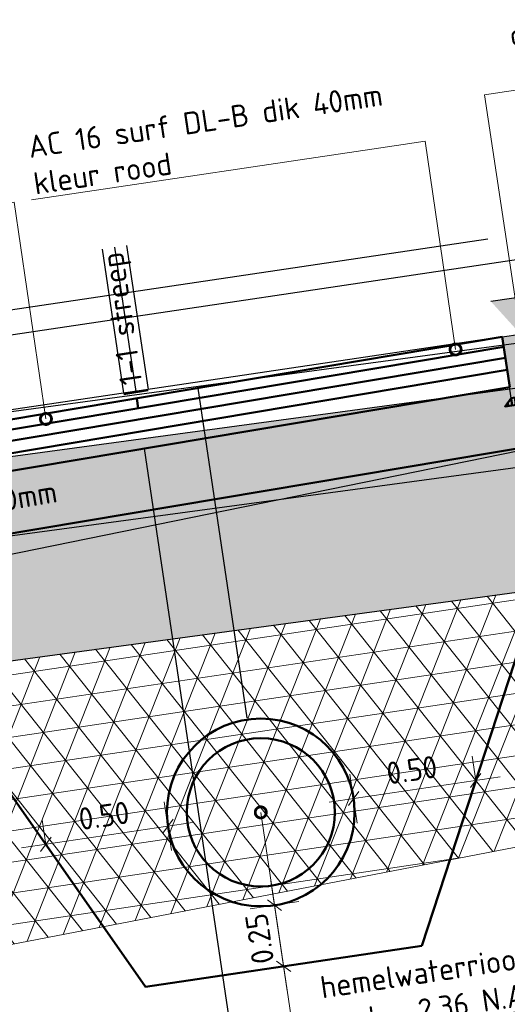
# Model space of a CAD drawing. Header units: metres. Extents: x 0 to 269924, y 0 to 933292.
# Tile 40 of 247: x 133869.08 to 133871.06, y 465831.59 to 465835.58. Entities that reach past the tile are written whole.
import ezdxf
from ezdxf import colors
from ezdxf.entities.mleader import LeaderData, LeaderLine
from ezdxf.math import Vec2, Vec3

# ---------------------------------------------------------------- set-up
doc = ezdxf.new("R2010")
doc.units = ezdxf.units.M
doc.linetypes.add('AL-NAP_LIJN', pattern=[15.25, 12, -1.5, 0.25, -1.5])
doc.linetypes.add('RI-HWA', pattern=[7.4, 5, -2.4])
for name, color, linetype, lineweight in [('B-WE-KL-T18', 10, 'Continuous', 18), ('B-WE-MO-BODEM-AD-50', 253, 'Continuous', 18), ('B-WE-VH-VERHARDING-GD', 253, 'Continuous', 25), ('B-WE-VH-VERHARDING_FUNDERING-AD-50', 253, 'Continuous', 18), ('N-WE-GW-SLEUF-GD', 90, 'Continuous', 50), ('N-WE-KL-ET_LS_OV_LICHTMAST-S', 190, 'Continuous', 25), ('N-WE-RI-T18', 10, 'Continuous', 18), ('N-WE-VH-KANTOPSLUITING_OPSLUITBAND-SD', 150, 'Continuous', 25), ('N-WE-VH-M', 7, 'Continuous', 18), ('N-WE-VH-VERHARDING-GD', 7, 'Continuous', 50), ('N-WE-VH-VERHARDING-T18', 10, 'Continuous', 18), ('X-XX-AL-NAP-GD', 7, 'AL-NAP_LIJN', 25), ('X-XX-AL-PEILMAAT-SD', 7, 'Continuous', 25)]:
    doc.layers.add(name, color=color, linetype=linetype, lineweight=lineweight)
doc.layers.add('N-WE-RI-HWA-GD', color=150, linetype='RI-HWA', lineweight=50, true_color=0x007fff)
doc.layers.add('X-XX-AL-HULPLIJN-G', color=30, linetype='Continuous', lineweight=18, plot=False)
doc.layers.add('X-XX-AL-HULPLIJN-GD', color=30, linetype='Continuous', lineweight=25, plot=False)
doc.styles.add('NLCS-ISO', font='NLCS-ISO.ttf')
doc.styles.add('NLCS-ISO-M200-T18', font='NLCS-ISO.ttf', dxfattribs={"height": 0.36})
doc.styles.add('NLCS-ISO-M50-T18', font='NLCS-ISO.ttf', dxfattribs={"height": 0.09000000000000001})
doc.dimstyles.new('NLCS-M50-T18-SCHRAP_L2_H2', dxfattribs={"dimscale": 0.05, "dimtxt": 2.5, "dimasz": 1.008, "dimexe": 2, "dimexo": 2, "dimgap": 0.7, "dimtad": 1, "dimzin": 0, "dimdsep": 46, "dimtxsty": 'NLCS-ISO-M50-T18', "dimblk": 'OBLIQUE', "dimcen": 0, "dimdle": 2, "dimclrd": 256, "dimclre": 256, "dimclrt": 10, "dimazin": 0, "dimtfac": 1, "dimtdec": 3, "dimtofl": 0, "dimtmove": 0, "dimatfit": 3, "dimldrblk": 'OBLIQUE', "dimfxl": 2, "dimfxlon": 1, "dimtfillclr": 256, "dimtolj": 1, "dimtzin": 0, "dimlwd": -1, "dimlwe": -1, "dimarcsym": 0})

# ---------------------------------------------------------------- blocks, each defined once
blk = doc.blocks.new('PROFIEL 7')
at = {"layer": 'B-WE-MO-BODEM-AD-50'}
h = blk.add_hatch(dxfattribs=at)
h.set_pattern_fill('AMO-BODEM_ZAND-SO', color=256, scale=0.05, angle=-7.385709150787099e-10, pattern_type=2)
h.set_pattern_definition([(37.49999999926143, (-134511.8484858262, -466584.8713352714), (-0.003149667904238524, 0.09634118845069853), [0, -0.07600000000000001, 0, -0.085, 0, -0.08125]), (7.499999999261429, (-134511.8484858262, -466584.8713352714), (0.08848883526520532, 0.1411073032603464), [0, -0.041, 0, -0.0685, 0, -0.02625]), (327.4999999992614, (-134511.9099858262, -466584.8713352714), (0.1557070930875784, 0.0002829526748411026), [0, -0.025, 0, -0.09000000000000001, 0, -0.1175]), (317.4999999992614, (-134511.9099858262, -466584.8713352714), (0.1503063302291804, 0.04388377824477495), [0, -0.0125, 0, -0.05899999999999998, 0, -0.06749999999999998])])
h.paths.add_polyline_path([(12.42228147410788, -0.8440998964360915), (12.10230827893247, -0.8399581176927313), (9.018579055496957, -0.8000418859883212), (5.934849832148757, -0.8399581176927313), (5.614876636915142, -0.8440998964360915), (5.121390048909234, -1.350529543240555), (9.018579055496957, -1.300083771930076), (12.18852094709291, -1.339998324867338, -0.4104275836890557), (12.168779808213, -1.3200000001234, -1), (12.20877980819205, -1.320000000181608, -0.4180097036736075), (12.18852094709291, -1.339998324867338), (12.25849021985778, -1.339997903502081, -0.4099788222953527), (12.23877980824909, -1.3200000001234, -1), (12.27877980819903, -1.3200000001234, -0.4180097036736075), (12.25852094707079, -1.33999832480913), (12.91576806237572, -1.350529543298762)])
h.paths.add_polyline_path([(5.838378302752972, -0.9300000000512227, -1), (5.878378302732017, -0.9300000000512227, -1)], flags=16)
h.paths.add_polyline_path([(11.95338667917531, -1.111223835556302, -1), (11.84338667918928, -1.11122383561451, -1)], flags=16)
h = blk.add_hatch(dxfattribs=at)
h.set_pattern_fill('AVH-FUNDERING_EPS-SO', color=256, scale=0.025, angle=-8.452767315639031, pattern_type=2)
h.set_pattern_definition([(359.9999999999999, (831.9988096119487, -458.6947089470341), (6.938893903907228e-17, 0.125), []), (59.99999999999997, (831.9988096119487, -458.6947089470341), (-0.1082531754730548, 0.06250000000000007), []), (120, (831.9988096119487, -458.6947089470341), (-0.1082531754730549, -0.06249999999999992), [])])
h.paths.add_polyline_path([(5.138378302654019, -1.350309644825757), (5.138378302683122, -2.254618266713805), (6.677047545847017, -2.187374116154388), (8.682889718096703, -2.460176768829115), (13.88877980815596, -2.237181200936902), (13.88877980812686, -1.350529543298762), (12.91576806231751, -1.350529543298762), (9.018579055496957, -1.300083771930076)])
at = {"layer": 'B-WE-VH-VERHARDING_FUNDERING-AD-50'}
h = blk.add_hatch(dxfattribs=at)
h.set_pattern_fill('AVH-FUNDERING_02-SO', color=256, scale=0.25, angle=-7.385709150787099e-10, pattern_type=2)
h.set_pattern_definition([(359.9999999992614, (-1152.480603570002, -53.3383402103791), (0.2500000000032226, 0.2499999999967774), [0.03125, -0.21875]), (90, (-1152.480603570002, -53.3383402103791), (-0.2499999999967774, 0.2500000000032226), [0.03125, -0.21875]), (134.9999999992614, (-1152.449353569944, -53.3383402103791), (-0.2499999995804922, 3.222637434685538e-12), [0.044194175, -0.3093592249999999]), (359.9999999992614, (-1152.449353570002, -53.19771521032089), (0.2500000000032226, 0.2499999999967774), [0.03125, -0.21875]), (44.99999999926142, (-1152.433728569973, -53.2133402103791), (3.22262355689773e-12, 0.2499999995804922), [0.022097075, -0.3314563]), (134.9999999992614, (-1152.433728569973, -53.2133402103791), (-0.2499999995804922, 3.222637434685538e-12), [0.022097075, -0.3314563]), (359.9999999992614, (-1152.355603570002, -53.13521521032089), (0.2500000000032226, 0.2499999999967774), [0.044194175, -0.205805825]), (44.99999999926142, (-1152.355603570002, -53.13521521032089), (3.22262355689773e-12, 0.2499999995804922), [0.03125, -0.3223034]), (134.9999999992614, (-1152.311409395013, -53.13521521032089), (-0.2499999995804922, 3.222637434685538e-12), [0.03125, -0.3223034]), (90, (-1152.308728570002, -53.27584021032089), (-0.2499999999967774, 0.2500000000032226), [0.03125, -0.21875]), (44.99999999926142, (-1152.308728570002, -53.27584021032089), (3.22262355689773e-12, 0.2499999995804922), [0.022097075, -0.3314563]), (134.9999999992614, (-1152.293103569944, -53.26021521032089), (-0.2499999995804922, 3.222637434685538e-12), [0.022097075, -0.3314563]), (359.9999999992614, (-1152.449353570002, -53.2758402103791), (0.2500000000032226, 0.2499999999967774), [0.015625, -0.209375]), (359.9999999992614, (-1152.261853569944, -53.21334021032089), (0.2500000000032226, 0.2499999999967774), [0.015625, -0.209375]), (90, (-1152.339978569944, -53.1820902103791), (-0.2499999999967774, 0.2500000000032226), [0.015625, -0.209375]), (134.9999999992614, (-1152.308728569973, -53.3227152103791), (-0.2499999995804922, 3.222637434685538e-12), [0.022097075, -0.3314563]), (134.9999999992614, (-1152.418103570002, -53.15084021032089), (-0.2499999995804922, 3.222637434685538e-12), [0.022097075, -0.3314563]), (44.99999999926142, (-1152.363416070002, -53.25630896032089), (3.22262355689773e-12, 0.2499999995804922), [0.022097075, -0.3314563]), (90, (-1152.394666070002, -53.30709021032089), (-0.2499999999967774, 0.2500000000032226), [0.00390625, -0.24609375]), (90, (-1152.382947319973, -53.2016214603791), (-0.2499999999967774, 0.2500000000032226), [0.00390625, -0.24609375]), (90, (-1152.265759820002, -53.15865271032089), (-0.2499999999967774, 0.2500000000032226), [0.00390625, -0.24609375]), (90, (-1152.261853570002, -53.29146521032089), (-0.2499999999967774, 0.2500000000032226), [0.00390625, -0.24609375])])
h.paths.add_polyline_path([(12.10230827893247, -0.8399581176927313), (9.018579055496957, -0.8000418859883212), (5.934849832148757, -0.8399581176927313), (5.614876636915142, -0.8440998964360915), (5.930708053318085, -0.5199849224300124), (9.018579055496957, -0.4800150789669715), (12.10645005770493, -0.51998492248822), (12.42228147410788, -0.8440998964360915)])
at = {"layer": 'B-WE-VH-VERHARDING-GD'}
for points in [[(5.928378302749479, -0.340000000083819), (9.018579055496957, -0.3000000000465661), (12.10877980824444, -0.3400000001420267)], [(5.121390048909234, -1.350529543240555), (9.018579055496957, -1.300083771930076), (12.91576806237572, -1.350529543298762)]]:
    blk.add_lwpolyline(points, dxfattribs=at)
blk.add_lwpolyline([(12.10230827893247, -0.8399581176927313), (9.018579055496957, -0.8000418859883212), (5.934849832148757, -0.8399581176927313), (5.614876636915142, -0.8440998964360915), (5.930708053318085, -0.5199849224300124), (9.018579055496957, -0.4800150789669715), (12.10645005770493, -0.51998492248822), (12.42228147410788, -0.8440998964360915)], close=True, dxfattribs=at)
at = {"layer": 'X-XX-AL-HULPLIJN-G'}
blk.add_lwpolyline([(5.138378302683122, -2.254618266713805), (6.677047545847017, -2.187374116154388), (8.682889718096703, -2.460176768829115), (13.88877980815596, -2.237181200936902), (13.88877980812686, -1.350529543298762)], dxfattribs=at)
at = {"layer": 'X-XX-AL-NAP-GD'}
blk.add_lwpolyline([(20.23398783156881, 1.688022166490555e-09), (0, 0)], dxfattribs=at)
at = {"layer": 'B-WE-KL-T18', "insert": (12.05411686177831, -1.185777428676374), "char_height": 0.09, "attachment_point": 3, "style": 'NLCS-ISO-M50-T18'}
blk.add_mtext_dynamic_manual_height_columns('water nieuw', width=1.034147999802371, gutter_width=12.5, heights=[0], dxfattribs=at)
blk = doc.blocks.new('_Oblique')
at = {"color": 0, "linetype": 'ByBlock', "lineweight": -2}
blk.add_line((-0.5, -0.5), (0.5, 0.5), dxfattribs=at)
blk = doc.blocks.new('*D412')
at = {"layer": 'Defpoints', "color": 0, "transparency": 16777216}
for p in [(133869.6814753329, 465832.3134189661), (133869.1869066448, 465832.239921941), (133869.7740815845, 465831.6902624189)]:
    blk.add_point(p, dxfattribs=at)
at = {"layer": 'N-WE-VH-M', "transparency": 16777216}
for p, q in [((133869.6961747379, 465832.2145052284), (133869.6667759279, 465832.4123327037)), ((133869.0879929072, 465832.2252225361), (133869.7803890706, 465832.3281183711)), ((133869.1869066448, 465832.2399219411), (133869.1722072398, 465832.3388356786))]:
    blk.add_line(p, q, dxfattribs=at)
at = {"layer": 'N-WE-VH-M', "transparency": 16777216, "xscale": 0.0504, "yscale": 0.0504, "zscale": 0.0504}
for p, rotation in [((133869.6814753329, 465832.3134189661), 8.452767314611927), ((133869.1869066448, 465832.2399219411), 188.4527673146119)]:
    blk.add_blockref('_Oblique', p, dxfattribs=dict(at, rotation=rotation))
at = {"layer": 'N-WE-VH-M', "color": 10, "transparency": 16777216, "insert": (133869.4224314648, 465832.3558014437), "char_height": 0.09000000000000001, "attachment_point": 5, "rotation": 8.452767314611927, "style": 'NLCS-ISO-M50-T18'}
blk.add_mtext('\\A1;0.50', dxfattribs=at)
blk = doc.blocks.new('*D413')
at = {"layer": 'Defpoints', "color": 0, "transparency": 16777216}
for p in [(133870.9277884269, 465832.4986314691), (133870.9277884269, 465832.4986314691), (133870.5258259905, 465831.8019778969)]:
    blk.add_point(p, dxfattribs=at)
at = {"layer": 'N-WE-VH-M', "transparency": 16777216}
for p, q in [((133870.9277884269, 465832.4986314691), (133870.9130890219, 465832.5975452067)), ((133870.3343060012, 465832.4104350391), (133871.0267021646, 465832.5133308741)), ((133870.4479191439, 465832.3262207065), (133870.4185203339, 465832.5240481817))]:
    blk.add_line(p, q, dxfattribs=at)
at = {"layer": 'N-WE-VH-M', "transparency": 16777216, "xscale": 0.0504, "yscale": 0.0504, "zscale": 0.0504}
for p, rotation in [((133870.9277884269, 465832.4986314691), 8.452767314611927), ((133870.4332197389, 465832.4251344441), 188.4527673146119)]:
    blk.add_blockref('_Oblique', p, dxfattribs=dict(at, rotation=rotation))
at = {"layer": 'N-WE-VH-M', "color": 10, "transparency": 16777216, "insert": (133870.6687445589, 465832.5410139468), "char_height": 0.09000000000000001, "attachment_point": 5, "rotation": 8.452767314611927, "style": 'NLCS-ISO-M50-T18'}
blk.add_mtext('\\A1;0.50', dxfattribs=at)
blk = doc.blocks.new('_DotSmall')
at = {"color": 0, "linetype": 'ByBlock', "const_width": 0.5}
blk.add_lwpolyline([(-0.0625, 0, 1), (0.0625, 0, 1)], format="xyb", close=True, dxfattribs=at)
blk = doc.blocks.new('*D414')
at = {"layer": 'Defpoints', "color": 0, "transparency": 16777216}
for p in [(133870.1132052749, 465831.9934045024), (133869.4304779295, 465831.8919455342), (133870.708816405, 465831.8291717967)]:
    blk.add_point(p, dxfattribs=at)
at = {"layer": 'N-WE-VH-M', "transparency": 16777216}
for p, q in [((133870.1646531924, 465831.6472064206), (133870.0985058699, 465832.0923182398)), ((133870.0142915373, 465831.9787050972), (133870.2121190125, 465832.0081039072)), ((133870.248867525, 465831.7608195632), (133870.0510400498, 465831.7314207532))]:
    blk.add_line(p, q, dxfattribs=at)
at = {"layer": 'N-WE-VH-M', "transparency": 16777216, "xscale": 0.0504, "yscale": 0.0504, "zscale": 0.0504}
for p, rotation in [((133870.1132052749, 465831.9934045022), 98.45276731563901), ((133870.1499537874, 465831.7461201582), 278.452767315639)]:
    blk.add_blockref('_Oblique', p, dxfattribs=dict(at, rotation=rotation))
at = {"layer": 'N-WE-VH-M', "color": 10, "transparency": 16777216, "insert": (133870.0524485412, 465831.8580028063), "char_height": 0.09000000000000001, "attachment_point": 5, "rotation": 98.45276731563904, "style": 'NLCS-ISO-M50-T18'}
blk.add_mtext('\\A1;0.25', dxfattribs=at)
blk = doc.blocks.new('*U405')
blk.add_hatch(color=8).paths.add_polyline_path([(-0.1499999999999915, -0.25), (0, -0.25), (0, 3.749399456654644e-33), (-0.1499999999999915, 6.162975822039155e-33)])
at = {"layer": 'N-WE-VH-VERHARDING-GD', "linetype": 'Continuous'}
h = blk.add_hatch(dxfattribs=at)
h.set_pattern_fill('ANSI31', color=256, scale=0.005, angle=45, style=0)
h.set_pattern_definition([(90, (89116.59644468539, 436374.8204160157), (-0.01587500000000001, 3.469446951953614e-18), [])])
h.paths.add_polyline_path([(-0.1499999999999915, -0.25), (2.329159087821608e-11, -0.2500000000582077), (0.03000000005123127, -0.2800000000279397), (-0.1799999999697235, -0.2800000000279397)])
at = {"flags": 128}
blk.add_lwpolyline([(-0.1499999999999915, -0.25), (0, -0.25), (0, 3.749399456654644e-33), (-0.1499999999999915, 6.162975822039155e-33)], close=True, dxfattribs=at)
at = {"layer": 'N-WE-VH-VERHARDING-GD', "linetype": 'Continuous'}
for p, q in [((-0.3499999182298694, -0.149999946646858), (-0.1499999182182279, -0.09999994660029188)), ((-0.4499999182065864, -0.279999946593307), (-0.3499999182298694, -0.149999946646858)), ((-0.1799999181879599, -0.2799999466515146), (-0.4499999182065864, -0.279999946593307))]:
    blk.add_line(p, q, dxfattribs=at)
at = {"layer": 'N-WE-VH-VERHARDING-GD', "linetype": 'Continuous', "flags": 128}
blk.add_lwpolyline([(-0.1499999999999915, -0.25), (2.329159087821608e-11, -0.2500000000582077), (0.03000000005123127, -0.2800000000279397), (-0.1799999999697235, -0.2800000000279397)], close=True, dxfattribs=at)
blk = doc.blocks.new('*D512')
at = {"layer": 'Defpoints', "color": 0, "transparency": 16777216}
for p in [(133869.5555229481, 465834.0453544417), (133867.0878383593, 465833.6307981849), (133867.5735428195, 465830.3624452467)]:
    blk.add_point(p, dxfattribs=at)
at = {"layer": 'N-WE-VH-VERHARDING-GD', "transparency": 16777216}
for p, q in [((133870.0334834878, 465830.8291111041), (133870.0628822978, 465830.6312836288)), ((133870.1470966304, 465830.7448967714), (133867.4746290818, 465830.3477458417)), ((133867.5588434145, 465830.4613589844), (133867.5882422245, 465830.2635315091))]:
    blk.add_line(p, q, dxfattribs=at)
at = {"layer": 'N-WE-VH-VERHARDING-GD', "transparency": 16777216, "xscale": 0.0504, "yscale": 0.0504, "zscale": 0.0504}
for p, rotation in [((133870.0481828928, 465830.7301973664), 8.452767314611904), ((133867.5735428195, 465830.3624452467), 188.4527673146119)]:
    blk.add_blockref('_Oblique', p, dxfattribs=dict(at, rotation=rotation))
at = {"layer": 'N-WE-VH-VERHARDING-GD', "color": 10, "transparency": 16777216, "insert": (133868.7880787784, 465830.6996375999), "char_height": 0.09000000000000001, "attachment_point": 5, "rotation": 8.452767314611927, "style": 'NLCS-ISO-M50-T18'}
blk.add_mtext('\\A1;rijbaan\\P2.50', dxfattribs=at)
blk = doc.blocks.new('*D514')
at = {"layer": 'Defpoints', "color": 0, "transparency": 16777216}
for p in [(133871.0350597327, 465834.2939010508), (133869.5555229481, 465834.0453544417), (133870.0481828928, 465830.7301973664)]:
    blk.add_point(p, dxfattribs=at)
at = {"layer": 'N-WE-VH-VERHARDING-GD', "transparency": 16777216}
for p, q in [((133871.5171895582, 465831.04960218), (133871.5465883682, 465830.8517747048)), ((133871.6308027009, 465830.9653878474), (133869.9492691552, 465830.7154979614)), ((133870.0334834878, 465830.829111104), (133870.0628822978, 465830.6312836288))]:
    blk.add_line(p, q, dxfattribs=at)
at = {"layer": 'N-WE-VH-VERHARDING-GD', "transparency": 16777216, "xscale": 0.0504, "yscale": 0.0504, "zscale": 0.0504}
for p, rotation in [((133871.5318889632, 465830.9506884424), 8.452767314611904), ((133870.0481828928, 465830.7301973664), 188.4527673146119)]:
    blk.add_blockref('_Oblique', p, dxfattribs=dict(at, rotation=rotation))
at = {"layer": 'N-WE-VH-VERHARDING-GD', "color": 10, "transparency": 16777216, "insert": (133870.7672518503, 465830.9937591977), "char_height": 0.09000000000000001, "attachment_point": 5, "rotation": 8.452767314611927, "style": 'NLCS-ISO-M50-T18'}
blk.add_mtext('\\A1;rijstrook\\P1.50', dxfattribs=at)
blk = doc.blocks.new('SAL-PEILMAAT_INFRACAD_H01-SOD')
blk.add_line((-2, 3), (6, 3))
blk.add_solid([(-2, 3), (0, 3), (0, 0)])
at = {"style": 'NLCS-ISO'}
blk.add_attdef('...', (0.3999999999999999, 3.399999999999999), '', height=1.8, dxfattribs=at)

msp = doc.modelspace()

# ---------------------------------------------------------------- block references
at = {"layer": 'N-WE-KL-ET_LS_OV_LICHTMAST-S', "rotation": 8.452767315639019}
msp.add_blockref('PROFIEL 7', (133859.6329148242, 465832.9027419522), dxfattribs=at)

# ---------------------------------------------------------------- next in the draw order: linework, layer by layer
at = {"layer": 'N-WE-GW-SLEUF-GD'}
for p, q in [((133870.7088164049, 465831.8291717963), (133871.3832191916, 465833.8910126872)), ((133868.4490160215, 465833.2926910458), (133869.590868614, 465831.6630354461)), ((133869.590868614, 465831.6630354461), (133870.7088164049, 465831.8291717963))]:
    msp.add_line(p, q, dxfattribs=at)
at = {"layer": 'N-WE-RI-HWA-GD', "linetype": 'Continuous'}
for radius in [0.38, 0.3]:
    msp.add_circle((133870.0573475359, 465832.3692767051), radius, dxfattribs=at)
at = {"layer": 'N-WE-VH-VERHARDING-GD'}
for points in [[(133871.0350597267, 465834.2939010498), (133865.6100915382, 465833.3825634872)], [(133871.0651988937, 465834.0910916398), (133871.0350597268, 465834.2939010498)], [(133871.0409405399, 465834.254328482), (133865.6159723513, 465833.3429909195)], [(133871.0475564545, 465834.2098093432), (133865.6225882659, 465833.2984717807)], [(133871.0549074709, 465834.1603436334), (133865.6299392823, 465833.2490060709)], [(133871.5213297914, 465834.083089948), (133871.5458149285, 465833.9183270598), (133864.9372174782, 465832.8081522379), (133864.9093969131, 465832.9953595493)], [(133871.0651988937, 465834.0910916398), (133865.6402307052, 465833.1797540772)], [(133869.6011653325, 465834.0783721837), (133869.5025295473, 465834.0618024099)], [(133869.5614037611, 465834.0057818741), (133869.555522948, 465834.0453544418)]]:
    msp.add_lwpolyline(points, dxfattribs=at)
at = {"layer": 'X-XX-AL-HULPLIJN-GD'}
for points in [[(133870.9762621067, 465834.6895560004), (133863.887970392, 465833.6361768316)], [(133869.4151997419, 465834.6494532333), (133869.5018967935, 465834.0660602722)], [(133869.4646566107, 465834.6568029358), (133869.5513536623, 465834.0734099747)], [(133869.5141134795, 465834.6641526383), (133869.6008105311, 465834.0807596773)], [(133871.0350597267, 465834.2939010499), (133863.946768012, 465833.240521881)], [(133869.8021124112, 465834.0867788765), (133870.0005543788, 465832.7514434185)], [(133869.5856621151, 465833.8425450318), (133870.2306484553, 465829.5023687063)]]:
    msp.add_lwpolyline(points, dxfattribs=at)
at = {"layer": 'X-XX-AL-HULPLIJN-GD', "flags": 128}
msp.add_lwpolyline([(133868.4490160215, 465833.2926910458), (133871.3832191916, 465833.8910126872)], dxfattribs=at)

# ---------------------------------------------------------------- next in the draw order: block references
at = {"layer": 'N-WE-VH-KANTOPSLUITING_OPSLUITBAND-SD', "xscale": -1, "rotation": 8.452767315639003}
msp.add_blockref('*U405', (133871.0350597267, 465834.2939010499), dxfattribs=at)
at = {"layer": 'X-XX-AL-PEILMAAT-SD', "xscale": 0.05, "yscale": 0.05, "zscale": 0.05, "rotation": 8.452767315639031}
msp.add_blockref('SAL-PEILMAAT_INFRACAD_H01-SOD', (133871.1092450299, 465834.3049256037), dxfattribs=at).add_auto_attribs({'...': '-0.30'})

# ---------------------------------------------------------------- next in the draw order: texts
at = {"layer": 'N-WE-VH-VERHARDING-T18', "char_height": 0.09, "attachment_point": 5, "style": 'NLCS-ISO-M50-T18'}
for s, width, insert, rotation in [('1-1 streep', 2.613124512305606, (133869.5072554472, 465834.3701511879), 98.45276731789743), ('menggranulaat 0/31.5 dik 250mm', 2.079466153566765, (133868.377233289, 465833.5128645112), 9.536049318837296)]:
    msp.add_mtext_dynamic_manual_height_columns(s, width=width, gutter_width=0.45, heights=[0], dxfattribs=dict(at, insert=insert, rotation=rotation))

# ---------------------------------------------------------------- next in the draw order: dimensions: what is measured, and where the dimension line sits
at = {"layer": 'N-WE-VH-M'}
for base, p1, p2, angle, picture, middle in [((133870.9277884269, 465832.4986314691), (133870.5258259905, 465831.801977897), (133870.927788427, 465832.4986314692), 8.452767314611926, '*D413', (133870.6805040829, 465832.4618829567)), ((133869.6814753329, 465832.3134189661), (133869.1869066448, 465832.2399219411), (133869.7740815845, 465831.690262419), 8.452767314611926, '*D412', (133869.4341909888, 465832.2766704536)), ((133870.1132052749, 465831.9934045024), (133870.7088164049, 465831.8291717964), (133869.4304779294, 465831.8919455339), 98.45276731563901, '*D414', (133870.1315795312, 465831.8697623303))]:
    dim = msp.add_linear_dim(base=base, p1=p1, p2=p2, angle=angle, dimstyle='NLCS-M50-T18-SCHRAP_L2_H2', dxfattribs=at)
    dim.commit()
    dim.dimension.update_dxf_attribs({"geometry": picture, "text_midpoint": middle, "dimtype": 160})
at = {"layer": 'N-WE-VH-VERHARDING-GD'}
for base, p1, p2, text, picture, middle in [((133870.0481828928, 465830.7301973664), (133871.0350597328, 465834.2939010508), (133869.5555229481, 465834.0453544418), 'rijstrook\\P<>', '*D514', (133870.7672518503, 465830.9937591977)), ((133867.5735428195, 465830.3624452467), (133869.5555229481, 465834.0453544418), (133867.0878383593, 465833.630798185), 'rijbaan\\P<>', '*D512', (133868.7880787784, 465830.6996375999))]:
    dim = msp.add_linear_dim(base=base, p1=p1, p2=p2, angle=188.4527673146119, text=text, dimstyle='NLCS-M50-T18-SCHRAP_L2_H2', dxfattribs=at)
    dim.commit()
    dim.dimension.update_dxf_attribs({"geometry": picture, "text_midpoint": middle})

# ---------------------------------------------------------------- next in the draw order: leaders
at = {"layer": 'N-WE-RI-T18'}
ml = msp.add_multileader_mtext('Standard', dxfattribs=at)
ml.set_content('hemelwaterriool beton %%C600\\Pb.o.b. -2.36 N.A.P.', color=256, style='NLCS-ISO-M50-T18')
ml.set_leader_properties(color=256, linetype='ByLayer', lineweight=-1)
ml.set_arrow_properties(name='DOTSMALL')
ml.build(insert=Vec2(0, 0))
ml.multileader.update_dxf_attribs({"text_left_attachment_type": 5, "text_right_attachment_type": 5, "dogleg_length": 0.09000000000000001, "arrow_head_size": 0.09})
ctx = ml.context
ctx.base_point, ctx.char_height, ctx.arrow_head_size, ctx.landing_gap_size, ctx.plane_origin, ctx.plane_x_axis, ctx.plane_y_axis = Vec3(133870.2860305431, 465831.4427160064), 0.09000000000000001, 0.09, 0.04500000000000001, Vec3(133870.1014457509, 465832.0725354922), Vec3(0.9891373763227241, 0.1469940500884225), Vec3(-0.1469940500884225, 0.9891373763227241)
ctx.left_attachment, ctx.right_attachment = 5, 5
notes = []
notes.append((ctx, [(0, (1, 1, 0), (133870.1970081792, 465831.4294865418), (0.9891373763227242, 0.1469940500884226), 0.09000000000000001, [(0, [(133870.0573475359, 465832.3692767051)], 0, [])])]))
ctx.mtext.insert, ctx.mtext.text_direction, ctx.mtext.rotation, ctx.mtext.flow_direction = Vec3(133870.2926172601, 465831.7045281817), Vec3(0.9891373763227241, 0.1469940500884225), 8.730516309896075e-13, 5
at = {"layer": 'N-WE-VH-VERHARDING-T18'}
ml = msp.add_multileader_mtext('Standard', dxfattribs=at)
ml.set_content('', color=256, style='NLCS-ISO-M200-T18')
ml.set_leader_properties(color=256, linetype='ByLayer', lineweight=-1)
ml.build(insert=Vec2(0, 0))
ml.multileader.update_dxf_attribs({"has_dogleg": 0, "text_left_attachment_type": 5, "text_right_attachment_type": 5, "dogleg_length": 0.36, "arrow_head_size": 0.36})
ctx = ml.context
ctx.base_point, ctx.char_height, ctx.arrow_head_size, ctx.landing_gap_size, ctx.plane_origin = Vec3(135697.3917517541, 466805.7658595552), 0.36, 0.36, 0.18, Vec3(135695.696623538, 466805.188890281)
ctx.left_attachment, ctx.right_attachment = 5, 5
notes.append((ctx, [(0, (0, 0, 0), (0, 0), (1, 0), 1, [])]))
ctx.mtext.insert, ctx.mtext.rotation, ctx.mtext.flow_direction = Vec3(135697.5717517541, 466806.1258595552), -0.1475286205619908, 5
ml = msp.add_multileader_mtext('Standard', dxfattribs=at)
ml.set_content('opsluitband 150x250\\Pstelpecie dik 50mm', color=256, style='NLCS-ISO-M50-T18')
ml.set_leader_properties(color=256, linetype='ByLayer', lineweight=-1)
ml.set_arrow_properties(name='DOTSMALL')
ml.build(insert=Vec2(0, 0))
ml.multileader.update_dxf_attribs({"text_left_attachment_type": 5, "text_right_attachment_type": 5, "dogleg_length": 0.09000000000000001, "arrow_head_size": 0.09})
ctx = ml.context
ctx.base_point, ctx.char_height, ctx.arrow_head_size, ctx.landing_gap_size, ctx.plane_origin, ctx.plane_x_axis, ctx.plane_y_axis = Vec3(133871.052479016, 465835.287010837), 0.09000000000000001, 0.09, 0.04500000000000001, Vec3(133869.1466032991, 465833.9123240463), Vec3(0.9891373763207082, 0.1469940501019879), Vec3(-0.1469940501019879, 0.9891373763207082)
ctx.left_attachment, ctx.right_attachment = 5, 5
notes.append((ctx, [(0, (1, 1, 0), (133870.9634566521, 465835.2737813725), (0.9891373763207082, 0.1469940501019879), 0.09000000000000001, [(0, [(133871.1276192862, 465834.1812834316)], 0, [])])]))
ctx.mtext.insert, ctx.mtext.text_direction, ctx.mtext.rotation, ctx.mtext.flow_direction = Vec3(133871.0577427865, 465835.5577252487), Vec3(0.9891373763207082, 0.1469940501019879), 1.458744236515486e-11, 5
ml = msp.add_multileader_mtext('Standard', dxfattribs=at)
ml.set_content('AC 16 surf DL-B dik 40mm\\Pkleur rood', color=256, style='NLCS-ISO-M50-T18')
ml.set_leader_properties(color=256, linetype='ByLayer', lineweight=-1)
ml.set_arrow_properties(name='DOTSMALL')
ml.build(insert=Vec2(0, 0))
ml.multileader.update_dxf_attribs({"text_left_attachment_type": 5, "text_right_attachment_type": 5, "dogleg_length": 0.09000000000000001, "arrow_head_size": 0.09})
ctx = ml.context
ctx.base_point, ctx.char_height, ctx.arrow_head_size, ctx.landing_gap_size, ctx.plane_origin, ctx.plane_x_axis, ctx.plane_y_axis = Vec3(133869.102572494, 465834.8455875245), 0.09000000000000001, 0.09, 0.04500000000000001, Vec3(133870.9850986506, 465833.9858788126), Vec3(0.9891373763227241, 0.1469940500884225), Vec3(-0.1469940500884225, 0.9891373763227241)
ctx.left_attachment, ctx.right_attachment = 5, 5
notes.append((ctx, [(0, (1, 1, 0), (133870.7227795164, 465835.0863637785), (-0.9891373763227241, -0.1469940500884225), 0.09000000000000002, [(0, [(133870.8460678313, 465834.2434122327)], 0, [])])]))
ctx.mtext.insert, ctx.mtext.text_direction, ctx.mtext.rotation, ctx.mtext.flow_direction = Vec3(133869.109159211, 465835.1073996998), Vec3(0.9891373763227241, 0.1469940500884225), 8.730516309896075e-13, 5
ml = msp.add_multileader_mtext('Standard', dxfattribs=at)
ml.set_content('AC 16 surf DL-B dik 40mm', color=256, style='NLCS-ISO-M50-T18')
ml.set_leader_properties(color=256, linetype='ByLayer', lineweight=-1)
ml.set_arrow_properties(name='DOTSMALL')
ml.build(insert=Vec2(0, 0))
ml.multileader.update_dxf_attribs({"text_left_attachment_type": 5, "text_right_attachment_type": 5, "dogleg_length": 0.09000000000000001, "arrow_head_size": 0.09})
ctx = ml.context
ctx.base_point, ctx.char_height, ctx.arrow_head_size, ctx.landing_gap_size, ctx.plane_origin, ctx.plane_x_axis, ctx.plane_y_axis = Vec3(133867.4389387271, 465834.5983576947), 0.09000000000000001, 0.09, 0.04500000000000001, Vec3(133869.3214648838, 465833.7386489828), Vec3(0.9891373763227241, 0.1469940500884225), Vec3(-0.1469940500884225, 0.9891373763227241)
ctx.left_attachment, ctx.right_attachment = 5, 5
notes.append((ctx, [(0, (1, 1, 0), (133869.0591457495, 465834.8391339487), (-0.9891373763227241, -0.1469940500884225), 0.09000000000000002, [(0, [(133869.1875149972, 465833.9619923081)], 0, [])])]))
ctx.mtext.insert, ctx.mtext.text_direction, ctx.mtext.rotation, ctx.mtext.flow_direction = Vec3(133867.4675745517, 465834.7117992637), Vec3(0.9891373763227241, 0.1469940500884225), 8.730516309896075e-13, 5
for ctx, leaders in notes:
    for number, flags, end, landing, length, lines in leaders:
        leader = LeaderData()
        leader.index, (leader.has_last_leader_line, leader.has_dogleg_vector, leader.attachment_direction) = number, flags
        leader.last_leader_point, leader.dogleg_vector, leader.dogleg_length = Vec3(end), Vec3(landing), length
        for number, points, colour, breaks in lines:
            line = LeaderLine()
            line.index, line.vertices, line.color, line.breaks = number, Vec3.list(points), colors.encode_raw_color(colour), breaks
            leader.lines.append(line)
        ctx.leaders.append(leader)

doc.saveas('drawing.dxf')
